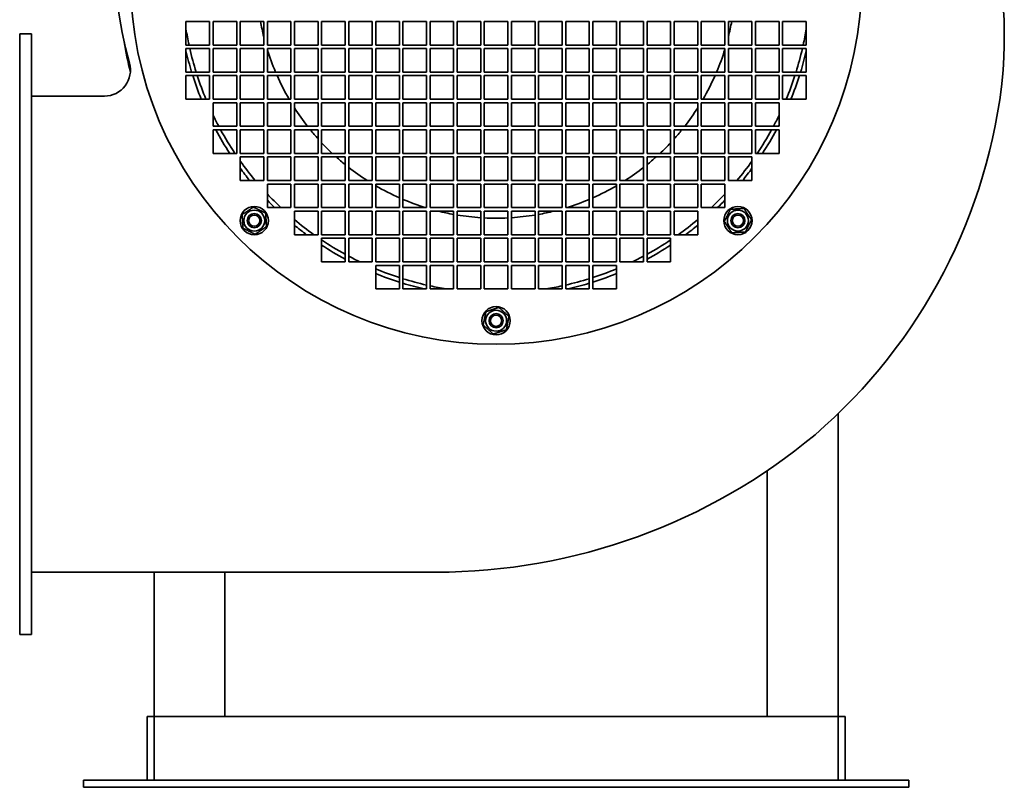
# Model space of a CAD drawing. Header units: millimetres. Extents: x 211 to 629, y 36 to 558.
# Tile 1 of 2: x 211 to 629, y 36 to 362. Entities that reach past the tile are written whole.
import ezdxf

# ---------------------------------------------------------------- set-up
doc = ezdxf.new("R2010")
doc.units = ezdxf.units.MM
doc.header["$LTSCALE"] = 2
doc.layers.add('Krawędzie widoczne(ISO)', color=7, linetype='Continuous', lineweight=35, true_color=0x262659)

msp = doc.modelspace()

# ---------------------------------------------------------------- linework, layer by layer
at = {"layer": 'Krawędzie widoczne(ISO)'}
for p, q in [((281.76, 361.11), (291.76, 361.11)), ((281.76, 351.11), (281.76, 361.11)), ((291.76, 361.11), (291.76, 351.11)), ((293.26, 361.11), (303.26, 361.11)), ((293.26, 351.11), (293.26, 361.11)), ((303.26, 361.11), (303.26, 351.11)), ((304.76, 361.11), (314.76, 361.11)), ((304.76, 351.11), (304.76, 361.11)), ((314.76, 361.11), (314.76, 351.11)), ((316.26, 361.11), (326.26, 361.11)), ((316.26, 351.11), (316.26, 361.11)), ((326.26, 361.11), (326.26, 351.11)), ((327.76, 361.11), (337.76, 361.11)), ((327.76, 351.11), (327.76, 361.11)), ((337.76, 361.11), (337.76, 351.11)), ((339.26, 361.11), (349.26, 361.11)), ((339.26, 351.11), (339.26, 361.11)), ((349.26, 361.11), (349.26, 351.11)), ((350.76, 361.11), (360.76, 361.11)), ((350.76, 351.11), (350.76, 361.11)), ((360.76, 361.11), (360.76, 351.11)), ((362.26, 361.11), (372.26, 361.11)), ((362.26, 351.11), (362.26, 361.11)), ((372.26, 361.11), (372.26, 351.11)), ((373.76, 361.11), (383.76, 361.11)), ((373.76, 351.11), (373.76, 361.11)), ((383.76, 361.11), (383.76, 351.11)), ((385.26, 361.11), (395.26, 361.11)), ((385.26, 351.11), (385.26, 361.11)), ((395.26, 361.11), (395.26, 351.11)), ((396.76, 361.11), (406.76, 361.11)), ((396.76, 351.11), (396.76, 361.11)), ((406.76, 361.11), (406.76, 351.11)), ((408.26, 361.11), (418.26, 361.11)), ((408.26, 351.11), (408.26, 361.11)), ((418.26, 361.11), (418.26, 351.11)), ((419.76, 361.11), (429.76, 361.11)), ((419.76, 351.11), (419.76, 361.11)), ((429.76, 361.11), (429.76, 351.11)), ((431.26, 361.11), (441.26, 361.11)), ((431.26, 351.11), (431.26, 361.11)), ((441.26, 361.11), (441.26, 351.11)), ((442.76, 361.11), (452.76, 361.11)), ((442.76, 351.11), (442.76, 361.11)), ((452.76, 361.11), (452.76, 351.11)), ((454.26, 361.11), (464.26, 361.11)), ((454.26, 351.11), (454.26, 361.11)), ((464.26, 361.11), (464.26, 351.11)), ((465.76, 361.11), (475.76, 361.11)), ((465.76, 351.11), (465.76, 361.11)), ((475.76, 361.11), (475.76, 351.11)), ((477.26, 361.11), (487.26, 361.11)), ((477.26, 351.11), (477.26, 361.11)), ((487.26, 361.11), (487.26, 351.11)), ((488.76, 361.11), (498.76, 361.11)), ((488.76, 351.11), (488.76, 361.11)), ((498.76, 361.11), (498.76, 351.11)), ((500.26, 361.11), (510.26, 361.11)), ((500.26, 351.11), (500.26, 361.11)), ((510.26, 361.11), (510.26, 351.11)), ((511.76, 361.11), (521.76, 361.11)), ((511.76, 351.11), (511.76, 361.11)), ((521.76, 361.11), (521.76, 351.11)), ((523.26, 361.11), (533.26, 361.11)), ((523.26, 351.11), (523.26, 361.11)), ((533.26, 361.11), (533.26, 351.11)), ((534.76, 361.11), (544.76, 361.11)), ((534.76, 351.11), (534.76, 361.11)), ((544.76, 361.11), (544.76, 351.11)), ((211.26, 349.92), (211.26, 355.92)), ((216.26, 355.92), (211.26, 355.92)), ((216.26, 355.92), (216.26, 349.92)), ((291.76, 351.11), (281.76, 351.11)), ((303.26, 351.11), (293.26, 351.11)), ((314.76, 351.11), (304.76, 351.11)), ((326.26, 351.11), (316.26, 351.11)), ((337.76, 351.11), (327.76, 351.11)), ((349.26, 351.11), (339.26, 351.11)), ((360.76, 351.11), (350.76, 351.11)), ((372.26, 351.11), (362.26, 351.11)), ((383.76, 351.11), (373.76, 351.11)), ((395.26, 351.11), (385.26, 351.11)), ((406.76, 351.11), (396.76, 351.11)), ((418.26, 351.11), (408.26, 351.11)), ((429.76, 351.11), (419.76, 351.11)), ((441.26, 351.11), (431.26, 351.11)), ((452.76, 351.11), (442.76, 351.11)), ((464.26, 351.11), (454.26, 351.11)), ((475.76, 351.11), (465.76, 351.11)), ((487.26, 351.11), (477.26, 351.11)), ((498.76, 351.11), (488.76, 351.11)), ((510.26, 351.11), (500.26, 351.11)), ((521.76, 351.11), (511.76, 351.11)), ((533.26, 351.11), (523.26, 351.11)), ((544.76, 351.11), (534.76, 351.11)), ((211.26, 106.92), (211.26, 349.92)), ((216.26, 106.92), (216.26, 349.92)), ((281.76, 349.61), (291.76, 349.61)), ((281.76, 339.61), (281.76, 349.61)), ((291.76, 349.61), (291.76, 339.61)), ((293.26, 349.61), (303.26, 349.61)), ((293.26, 339.61), (293.26, 349.61)), ((303.26, 349.61), (303.26, 339.61)), ((304.76, 349.61), (314.76, 349.61)), ((304.76, 339.61), (304.76, 349.61)), ((314.76, 349.61), (314.76, 339.61)), ((316.26, 349.61), (326.26, 349.61)), ((316.26, 339.61), (316.26, 349.61)), ((326.26, 349.61), (326.26, 339.61)), ((327.76, 349.61), (337.76, 349.61)), ((327.76, 339.61), (327.76, 349.61)), ((337.76, 349.61), (337.76, 339.61)), ((339.26, 349.61), (349.26, 349.61)), ((339.26, 339.61), (339.26, 349.61)), ((349.26, 349.61), (349.26, 339.61)), ((350.76, 349.61), (360.76, 349.61)), ((350.76, 339.61), (350.76, 349.61)), ((360.76, 349.61), (360.76, 339.61)), ((362.26, 349.61), (372.26, 349.61)), ((362.26, 339.61), (362.26, 349.61)), ((372.26, 349.61), (372.26, 339.61)), ((373.76, 349.61), (383.76, 349.61)), ((373.76, 339.61), (373.76, 349.61)), ((383.76, 349.61), (383.76, 339.61)), ((385.26, 349.61), (395.26, 349.61)), ((385.26, 339.61), (385.26, 349.61)), ((395.26, 349.61), (395.26, 339.61)), ((396.76, 349.61), (406.76, 349.61)), ((396.76, 339.61), (396.76, 349.61)), ((406.76, 349.61), (406.76, 339.61)), ((408.26, 349.61), (418.26, 349.61)), ((408.26, 339.61), (408.26, 349.61)), ((418.26, 349.61), (418.26, 339.61)), ((419.76, 349.61), (429.76, 349.61)), ((419.76, 339.61), (419.76, 349.61)), ((429.76, 349.61), (429.76, 339.61)), ((431.26, 349.61), (441.26, 349.61)), ((431.26, 339.61), (431.26, 349.61)), ((441.26, 349.61), (441.26, 339.61)), ((442.76, 349.61), (452.76, 349.61)), ((442.76, 339.61), (442.76, 349.61)), ((452.76, 349.61), (452.76, 339.61)), ((454.26, 349.61), (464.26, 349.61)), ((454.26, 339.61), (454.26, 349.61)), ((464.26, 349.61), (464.26, 339.61)), ((465.76, 349.61), (475.76, 349.61)), ((465.76, 339.61), (465.76, 349.61)), ((475.76, 349.61), (475.76, 339.61)), ((477.26, 349.61), (487.26, 349.61)), ((477.26, 339.61), (477.26, 349.61)), ((487.26, 349.61), (487.26, 339.61)), ((488.76, 349.61), (498.76, 349.61)), ((488.76, 339.61), (488.76, 349.61)), ((498.76, 349.61), (498.76, 339.61)), ((500.26, 349.61), (510.26, 349.61)), ((500.26, 339.61), (500.26, 349.61)), ((510.26, 349.61), (510.26, 339.61)), ((511.76, 349.61), (521.76, 349.61)), ((511.76, 339.61), (511.76, 349.61)), ((521.76, 349.61), (521.76, 339.61)), ((523.26, 349.61), (533.26, 349.61)), ((523.26, 339.61), (523.26, 349.61)), ((533.26, 349.61), (533.26, 339.61)), ((534.76, 349.61), (544.76, 349.61)), ((534.76, 339.61), (534.76, 349.61)), ((544.76, 349.61), (544.76, 339.61)), ((291.76, 339.61), (281.76, 339.61)), ((303.26, 339.61), (293.26, 339.61)), ((314.76, 339.61), (304.76, 339.61)), ((326.26, 339.61), (316.26, 339.61)), ((337.76, 339.61), (327.76, 339.61)), ((349.26, 339.61), (339.26, 339.61)), ((360.76, 339.61), (350.76, 339.61)), ((372.26, 339.61), (362.26, 339.61)), ((383.76, 339.61), (373.76, 339.61)), ((395.26, 339.61), (385.26, 339.61)), ((406.76, 339.61), (396.76, 339.61)), ((418.26, 339.61), (408.26, 339.61)), ((429.76, 339.61), (419.76, 339.61)), ((441.26, 339.61), (431.26, 339.61)), ((452.76, 339.61), (442.76, 339.61)), ((464.26, 339.61), (454.26, 339.61)), ((475.76, 339.61), (465.76, 339.61)), ((487.26, 339.61), (477.26, 339.61)), ((498.76, 339.61), (488.76, 339.61)), ((510.26, 339.61), (500.26, 339.61)), ((521.76, 339.61), (511.76, 339.61)), ((533.26, 339.61), (523.26, 339.61)), ((544.76, 339.61), (534.76, 339.61)), ((281.76, 338.11), (291.76, 338.11)), ((281.76, 328.11), (281.76, 338.11)), ((291.76, 338.11), (291.76, 328.11)), ((293.26, 338.11), (303.26, 338.11)), ((293.26, 328.11), (293.26, 338.11)), ((303.26, 338.11), (303.26, 328.11)), ((304.76, 338.11), (314.76, 338.11)), ((304.76, 328.11), (304.76, 338.11)), ((314.76, 338.11), (314.76, 328.11)), ((316.26, 338.11), (326.26, 338.11)), ((316.26, 328.11), (316.26, 338.11)), ((326.26, 338.11), (326.26, 328.11)), ((327.76, 338.11), (337.76, 338.11)), ((327.76, 328.11), (327.76, 338.11)), ((337.76, 338.11), (337.76, 328.11)), ((339.26, 338.11), (349.26, 338.11)), ((339.26, 328.11), (339.26, 338.11)), ((349.26, 338.11), (349.26, 328.11)), ((350.76, 338.11), (360.76, 338.11)), ((350.76, 328.11), (350.76, 338.11)), ((360.76, 338.11), (360.76, 328.11)), ((362.26, 338.11), (372.26, 338.11)), ((362.26, 328.11), (362.26, 338.11)), ((372.26, 338.11), (372.26, 328.11)), ((373.76, 338.11), (383.76, 338.11)), ((373.76, 328.11), (373.76, 338.11)), ((383.76, 338.11), (383.76, 328.11)), ((385.26, 338.11), (395.26, 338.11)), ((385.26, 328.11), (385.26, 338.11)), ((395.26, 338.11), (395.26, 328.11)), ((396.76, 338.11), (406.76, 338.11)), ((396.76, 328.11), (396.76, 338.11)), ((406.76, 338.11), (406.76, 328.11)), ((408.26, 338.11), (418.26, 338.11)), ((408.26, 328.11), (408.26, 338.11)), ((418.26, 338.11), (418.26, 328.11)), ((419.76, 338.11), (429.76, 338.11)), ((419.76, 328.11), (419.76, 338.11)), ((429.76, 338.11), (429.76, 328.11)), ((431.26, 338.11), (441.26, 338.11)), ((431.26, 328.11), (431.26, 338.11)), ((441.26, 338.11), (441.26, 328.11)), ((442.76, 338.11), (452.76, 338.11)), ((442.76, 328.11), (442.76, 338.11)), ((452.76, 338.11), (452.76, 328.11)), ((454.26, 338.11), (464.26, 338.11)), ((454.26, 328.11), (454.26, 338.11)), ((464.26, 338.11), (464.26, 328.11)), ((465.76, 338.11), (475.76, 338.11)), ((465.76, 328.11), (465.76, 338.11)), ((475.76, 338.11), (475.76, 328.11)), ((477.26, 338.11), (487.26, 338.11)), ((477.26, 328.11), (477.26, 338.11)), ((487.26, 338.11), (487.26, 328.11)), ((488.76, 338.11), (498.76, 338.11)), ((488.76, 328.11), (488.76, 338.11)), ((498.76, 338.11), (498.76, 328.11)), ((500.26, 338.11), (510.26, 338.11)), ((500.26, 328.11), (500.26, 338.11)), ((510.26, 338.11), (510.26, 328.11)), ((511.76, 338.11), (521.76, 338.11)), ((511.76, 328.11), (511.76, 338.11)), ((521.76, 338.11), (521.76, 328.11)), ((523.26, 338.11), (533.26, 338.11)), ((523.26, 328.11), (523.26, 338.11)), ((533.26, 338.11), (533.26, 328.11)), ((534.76, 338.11), (544.76, 338.11)), ((534.76, 328.11), (534.76, 338.11)), ((544.76, 338.11), (544.76, 328.11)), ((216.26, 329.42), (247.2, 329.42)), ((291.76, 328.11), (281.76, 328.11)), ((303.26, 328.11), (293.26, 328.11)), ((293.26, 326.61), (303.26, 326.61)), ((293.26, 316.61), (293.26, 326.61)), ((303.26, 326.61), (303.26, 316.61)), ((314.76, 328.11), (304.76, 328.11)), ((304.76, 326.61), (314.76, 326.61)), ((304.76, 316.61), (304.76, 326.61)), ((314.76, 326.61), (314.76, 316.61)), ((326.26, 328.11), (316.26, 328.11)), ((316.26, 326.61), (326.26, 326.61)), ((316.26, 316.61), (316.26, 326.61)), ((326.26, 326.61), (326.26, 316.61)), ((337.76, 328.11), (327.76, 328.11)), ((327.76, 326.61), (337.76, 326.61)), ((327.76, 316.61), (327.76, 326.61)), ((337.76, 326.61), (337.76, 316.61)), ((349.26, 328.11), (339.26, 328.11)), ((339.26, 326.61), (349.26, 326.61)), ((339.26, 316.61), (339.26, 326.61)), ((349.26, 326.61), (349.26, 316.61)), ((360.76, 328.11), (350.76, 328.11)), ((350.76, 326.61), (360.76, 326.61)), ((350.76, 316.61), (350.76, 326.61)), ((360.76, 326.61), (360.76, 316.61)), ((372.26, 328.11), (362.26, 328.11)), ((362.26, 326.61), (372.26, 326.61)), ((362.26, 316.61), (362.26, 326.61)), ((372.26, 326.61), (372.26, 316.61)), ((383.76, 328.11), (373.76, 328.11)), ((373.76, 326.61), (383.76, 326.61)), ((373.76, 316.61), (373.76, 326.61)), ((383.76, 326.61), (383.76, 316.61)), ((395.26, 328.11), (385.26, 328.11)), ((385.26, 326.61), (395.26, 326.61)), ((385.26, 316.61), (385.26, 326.61)), ((395.26, 326.61), (395.26, 316.61)), ((406.76, 328.11), (396.76, 328.11)), ((396.76, 326.61), (406.76, 326.61)), ((396.76, 316.61), (396.76, 326.61)), ((406.76, 326.61), (406.76, 316.61)), ((418.26, 328.11), (408.26, 328.11)), ((408.26, 326.61), (418.26, 326.61)), ((408.26, 316.61), (408.26, 326.61)), ((418.26, 326.61), (418.26, 316.61)), ((429.76, 328.11), (419.76, 328.11)), ((419.76, 326.61), (429.76, 326.61)), ((419.76, 316.61), (419.76, 326.61)), ((429.76, 326.61), (429.76, 316.61)), ((441.26, 328.11), (431.26, 328.11)), ((431.26, 326.61), (441.26, 326.61)), ((431.26, 316.61), (431.26, 326.61)), ((441.26, 326.61), (441.26, 316.61)), ((452.76, 328.11), (442.76, 328.11)), ((442.76, 326.61), (452.76, 326.61)), ((442.76, 316.61), (442.76, 326.61)), ((452.76, 326.61), (452.76, 316.61)), ((464.26, 328.11), (454.26, 328.11)), ((454.26, 326.61), (464.26, 326.61)), ((454.26, 316.61), (454.26, 326.61)), ((464.26, 326.61), (464.26, 316.61)), ((475.76, 328.11), (465.76, 328.11)), ((465.76, 326.61), (475.76, 326.61)), ((465.76, 316.61), (465.76, 326.61)), ((475.76, 326.61), (475.76, 316.61)), ((487.26, 328.11), (477.26, 328.11)), ((477.26, 326.61), (487.26, 326.61)), ((477.26, 316.61), (477.26, 326.61)), ((487.26, 326.61), (487.26, 316.61)), ((498.76, 328.11), (488.76, 328.11)), ((488.76, 326.61), (498.76, 326.61)), ((488.76, 316.61), (488.76, 326.61)), ((498.76, 326.61), (498.76, 316.61)), ((510.26, 328.11), (500.26, 328.11)), ((500.26, 326.61), (510.26, 326.61)), ((500.26, 316.61), (500.26, 326.61)), ((510.26, 326.61), (510.26, 316.61)), ((521.76, 328.11), (511.76, 328.11)), ((511.76, 326.61), (521.76, 326.61)), ((511.76, 316.61), (511.76, 326.61)), ((521.76, 326.61), (521.76, 316.61)), ((533.26, 328.11), (523.26, 328.11)), ((523.26, 326.61), (533.26, 326.61)), ((523.26, 316.61), (523.26, 326.61)), ((533.26, 326.61), (533.26, 316.61)), ((544.76, 328.11), (534.76, 328.11)), ((303.26, 316.61), (293.26, 316.61)), ((293.26, 315.11), (303.26, 315.11)), ((293.26, 305.11), (293.26, 315.11)), ((303.26, 315.11), (303.26, 305.11)), ((314.76, 316.61), (304.76, 316.61)), ((304.76, 315.11), (314.76, 315.11)), ((304.76, 305.11), (304.76, 315.11)), ((314.76, 315.11), (314.76, 305.11)), ((326.26, 316.61), (316.26, 316.61)), ((316.26, 315.11), (326.26, 315.11)), ((316.26, 305.11), (316.26, 315.11)), ((326.26, 315.11), (326.26, 305.11)), ((337.76, 316.61), (327.76, 316.61)), ((327.76, 315.11), (337.76, 315.11)), ((327.76, 305.11), (327.76, 315.11)), ((337.76, 315.11), (337.76, 305.11)), ((349.26, 316.61), (339.26, 316.61)), ((339.26, 315.11), (349.26, 315.11)), ((339.26, 305.11), (339.26, 315.11)), ((349.26, 315.11), (349.26, 305.11)), ((360.76, 316.61), (350.76, 316.61)), ((350.76, 315.11), (360.76, 315.11)), ((350.76, 305.11), (350.76, 315.11)), ((360.76, 315.11), (360.76, 305.11)), ((372.26, 316.61), (362.26, 316.61)), ((362.26, 315.11), (372.26, 315.11)), ((362.26, 305.11), (362.26, 315.11)), ((372.26, 315.11), (372.26, 305.11)), ((383.76, 316.61), (373.76, 316.61)), ((373.76, 315.11), (383.76, 315.11)), ((373.76, 305.11), (373.76, 315.11)), ((383.76, 315.11), (383.76, 305.11)), ((395.26, 316.61), (385.26, 316.61)), ((385.26, 315.11), (395.26, 315.11)), ((385.26, 305.11), (385.26, 315.11)), ((395.26, 315.11), (395.26, 305.11)), ((406.76, 316.61), (396.76, 316.61)), ((396.76, 315.11), (406.76, 315.11)), ((396.76, 305.11), (396.76, 315.11)), ((406.76, 315.11), (406.76, 305.11)), ((418.26, 316.61), (408.26, 316.61)), ((408.26, 315.11), (418.26, 315.11)), ((408.26, 305.11), (408.26, 315.11)), ((418.26, 315.11), (418.26, 305.11)), ((429.76, 316.61), (419.76, 316.61)), ((419.76, 315.11), (429.76, 315.11)), ((419.76, 305.11), (419.76, 315.11)), ((429.76, 315.11), (429.76, 305.11)), ((441.26, 316.61), (431.26, 316.61)), ((431.26, 315.11), (441.26, 315.11)), ((431.26, 305.11), (431.26, 315.11)), ((441.26, 315.11), (441.26, 305.11)), ((452.76, 316.61), (442.76, 316.61)), ((442.76, 315.11), (452.76, 315.11)), ((442.76, 305.11), (442.76, 315.11)), ((452.76, 315.11), (452.76, 305.11)), ((464.26, 316.61), (454.26, 316.61)), ((454.26, 315.11), (464.26, 315.11)), ((454.26, 305.11), (454.26, 315.11)), ((464.26, 315.11), (464.26, 305.11)), ((475.76, 316.61), (465.76, 316.61)), ((465.76, 315.11), (475.76, 315.11)), ((465.76, 305.11), (465.76, 315.11)), ((475.76, 315.11), (475.76, 305.11)), ((487.26, 316.61), (477.26, 316.61)), ((477.26, 315.11), (487.26, 315.11)), ((477.26, 305.11), (477.26, 315.11)), ((487.26, 315.11), (487.26, 305.11)), ((498.76, 316.61), (488.76, 316.61)), ((488.76, 315.11), (498.76, 315.11)), ((488.76, 305.11), (488.76, 315.11)), ((498.76, 315.11), (498.76, 305.11)), ((510.26, 316.61), (500.26, 316.61)), ((500.26, 315.11), (510.26, 315.11)), ((500.26, 305.11), (500.26, 315.11)), ((510.26, 315.11), (510.26, 305.11)), ((521.76, 316.61), (511.76, 316.61)), ((511.76, 315.11), (521.76, 315.11)), ((511.76, 305.11), (511.76, 315.11)), ((521.76, 315.11), (521.76, 305.11)), ((533.26, 316.61), (523.26, 316.61)), ((523.26, 315.11), (533.26, 315.11)), ((523.26, 305.11), (523.26, 315.11)), ((533.26, 315.11), (533.26, 305.11)), ((303.26, 305.11), (293.26, 305.11)), ((314.76, 305.11), (304.76, 305.11)), ((326.26, 305.11), (316.26, 305.11)), ((337.76, 305.11), (327.76, 305.11)), ((349.26, 305.11), (339.26, 305.11)), ((360.76, 305.11), (350.76, 305.11)), ((372.26, 305.11), (362.26, 305.11)), ((383.76, 305.11), (373.76, 305.11)), ((395.26, 305.11), (385.26, 305.11)), ((406.76, 305.11), (396.76, 305.11)), ((418.26, 305.11), (408.26, 305.11)), ((429.76, 305.11), (419.76, 305.11)), ((441.26, 305.11), (431.26, 305.11)), ((452.76, 305.11), (442.76, 305.11)), ((464.26, 305.11), (454.26, 305.11)), ((475.76, 305.11), (465.76, 305.11)), ((487.26, 305.11), (477.26, 305.11)), ((498.76, 305.11), (488.76, 305.11)), ((510.26, 305.11), (500.26, 305.11)), ((521.76, 305.11), (511.76, 305.11)), ((533.26, 305.11), (523.26, 305.11)), ((304.76, 303.61), (314.76, 303.61)), ((304.76, 293.61), (304.76, 303.61)), ((314.76, 303.61), (314.76, 293.61)), ((316.26, 303.61), (326.26, 303.61)), ((316.26, 293.61), (316.26, 303.61)), ((326.26, 303.61), (326.26, 293.61)), ((327.76, 303.61), (337.76, 303.61)), ((327.76, 293.61), (327.76, 303.61)), ((337.76, 303.61), (337.76, 293.61)), ((339.26, 303.61), (349.26, 303.61)), ((339.26, 293.61), (339.26, 303.61)), ((349.26, 303.61), (349.26, 293.61)), ((350.76, 303.61), (360.76, 303.61)), ((350.76, 293.61), (350.76, 303.61)), ((360.76, 303.61), (360.76, 293.61)), ((362.26, 303.61), (372.26, 303.61)), ((362.26, 293.61), (362.26, 303.61)), ((372.26, 303.61), (372.26, 293.61)), ((373.76, 303.61), (383.76, 303.61)), ((373.76, 293.61), (373.76, 303.61)), ((383.76, 303.61), (383.76, 293.61)), ((385.26, 303.61), (395.26, 303.61)), ((385.26, 293.61), (385.26, 303.61)), ((395.26, 303.61), (395.26, 293.61)), ((396.76, 303.61), (406.76, 303.61)), ((396.76, 293.61), (396.76, 303.61)), ((406.76, 303.61), (406.76, 293.61)), ((408.26, 303.61), (418.26, 303.61)), ((408.26, 293.61), (408.26, 303.61)), ((418.26, 303.61), (418.26, 293.61)), ((419.76, 303.61), (429.76, 303.61)), ((419.76, 293.61), (419.76, 303.61)), ((429.76, 303.61), (429.76, 293.61)), ((431.26, 303.61), (441.26, 303.61)), ((431.26, 293.61), (431.26, 303.61)), ((441.26, 303.61), (441.26, 293.61)), ((442.76, 303.61), (452.76, 303.61)), ((442.76, 293.61), (442.76, 303.61)), ((452.76, 303.61), (452.76, 293.61)), ((454.26, 303.61), (464.26, 303.61)), ((454.26, 293.61), (454.26, 303.61)), ((464.26, 303.61), (464.26, 293.61)), ((465.76, 303.61), (475.76, 303.61)), ((465.76, 293.61), (465.76, 303.61)), ((475.76, 303.61), (475.76, 293.61)), ((477.26, 303.61), (487.26, 303.61)), ((477.26, 293.61), (477.26, 303.61)), ((487.26, 303.61), (487.26, 293.61)), ((488.76, 303.61), (498.76, 303.61)), ((488.76, 293.61), (488.76, 303.61)), ((498.76, 303.61), (498.76, 293.61)), ((500.26, 303.61), (510.26, 303.61)), ((500.26, 293.61), (500.26, 303.61)), ((510.26, 303.61), (510.26, 293.61)), ((511.76, 303.61), (521.76, 303.61)), ((511.76, 293.61), (511.76, 303.61)), ((521.76, 303.61), (521.76, 293.61)), ((314.76, 293.61), (304.76, 293.61)), ((326.26, 293.61), (316.26, 293.61)), ((337.76, 293.61), (327.76, 293.61)), ((349.26, 293.61), (339.26, 293.61)), ((360.76, 293.61), (350.76, 293.61)), ((372.26, 293.61), (362.26, 293.61)), ((383.76, 293.61), (373.76, 293.61)), ((395.26, 293.61), (385.26, 293.61)), ((406.76, 293.61), (396.76, 293.61)), ((418.26, 293.61), (408.26, 293.61)), ((429.76, 293.61), (419.76, 293.61)), ((441.26, 293.61), (431.26, 293.61)), ((452.76, 293.61), (442.76, 293.61)), ((464.26, 293.61), (454.26, 293.61)), ((475.76, 293.61), (465.76, 293.61)), ((487.26, 293.61), (477.26, 293.61)), ((498.76, 293.61), (488.76, 293.61)), ((510.26, 293.61), (500.26, 293.61)), ((521.76, 293.61), (511.76, 293.61)), ((316.26, 292.11), (326.26, 292.11)), ((316.26, 282.11), (316.26, 292.11)), ((326.26, 292.11), (326.26, 282.11)), ((327.76, 292.11), (337.76, 292.11)), ((327.76, 282.11), (327.76, 292.11)), ((337.76, 292.11), (337.76, 282.11)), ((339.26, 292.11), (349.26, 292.11)), ((339.26, 282.11), (339.26, 292.11)), ((349.26, 292.11), (349.26, 282.11)), ((350.76, 292.11), (360.76, 292.11)), ((350.76, 282.11), (350.76, 292.11)), ((360.76, 292.11), (360.76, 282.11)), ((362.26, 292.11), (372.26, 292.11)), ((362.26, 282.11), (362.26, 292.11)), ((372.26, 292.11), (372.26, 282.11)), ((373.76, 292.11), (383.76, 292.11)), ((373.76, 282.11), (373.76, 292.11)), ((383.76, 292.11), (383.76, 282.11)), ((385.26, 292.11), (395.26, 292.11)), ((385.26, 282.11), (385.26, 292.11)), ((395.26, 292.11), (395.26, 282.11)), ((396.76, 292.11), (406.76, 292.11)), ((396.76, 282.11), (396.76, 292.11)), ((406.76, 292.11), (406.76, 282.11)), ((408.26, 292.11), (418.26, 292.11)), ((408.26, 282.11), (408.26, 292.11)), ((418.26, 292.11), (418.26, 282.11)), ((419.76, 292.11), (429.76, 292.11)), ((419.76, 282.11), (419.76, 292.11)), ((429.76, 292.11), (429.76, 282.11)), ((431.26, 292.11), (441.26, 292.11)), ((431.26, 282.11), (431.26, 292.11)), ((441.26, 292.11), (441.26, 282.11)), ((442.76, 292.11), (452.76, 292.11)), ((442.76, 282.11), (442.76, 292.11)), ((452.76, 292.11), (452.76, 282.11)), ((454.26, 292.11), (464.26, 292.11)), ((454.26, 282.11), (454.26, 292.11)), ((464.26, 292.11), (464.26, 282.11)), ((465.76, 292.11), (475.76, 292.11)), ((465.76, 282.11), (465.76, 292.11)), ((475.76, 292.11), (475.76, 282.11)), ((477.26, 292.11), (487.26, 292.11)), ((477.26, 282.11), (477.26, 292.11)), ((487.26, 292.11), (487.26, 282.11)), ((488.76, 292.11), (498.76, 292.11)), ((488.76, 282.11), (488.76, 292.11)), ((498.76, 292.11), (498.76, 282.11)), ((500.26, 292.11), (510.26, 292.11)), ((500.26, 282.11), (500.26, 292.11)), ((510.26, 292.11), (510.26, 282.11)), ((326.26, 282.11), (316.26, 282.11)), ((337.76, 282.11), (327.76, 282.11)), ((327.76, 280.61), (337.76, 280.61)), ((327.76, 270.61), (327.76, 280.61)), ((337.76, 280.61), (337.76, 270.61)), ((349.26, 282.11), (339.26, 282.11)), ((339.26, 280.61), (349.26, 280.61)), ((339.26, 270.61), (339.26, 280.61)), ((349.26, 280.61), (349.26, 270.61)), ((360.76, 282.11), (350.76, 282.11)), ((350.76, 280.61), (360.76, 280.61)), ((350.76, 270.61), (350.76, 280.61)), ((360.76, 280.61), (360.76, 270.61)), ((372.26, 282.11), (362.26, 282.11)), ((362.26, 280.61), (372.26, 280.61)), ((362.26, 270.61), (362.26, 280.61)), ((372.26, 280.61), (372.26, 270.61)), ((383.76, 282.11), (373.76, 282.11)), ((373.76, 280.61), (383.76, 280.61)), ((373.76, 270.61), (373.76, 280.61)), ((383.76, 280.61), (383.76, 270.61)), ((395.26, 282.11), (385.26, 282.11)), ((385.26, 280.61), (395.26, 280.61)), ((385.26, 270.61), (385.26, 280.61)), ((395.26, 280.61), (395.26, 270.61)), ((406.76, 282.11), (396.76, 282.11)), ((396.76, 280.61), (406.76, 280.61)), ((396.76, 270.61), (396.76, 280.61)), ((406.76, 280.61), (406.76, 270.61)), ((418.26, 282.11), (408.26, 282.11)), ((408.26, 280.61), (418.26, 280.61)), ((408.26, 270.61), (408.26, 280.61)), ((418.26, 280.61), (418.26, 270.61)), ((429.76, 282.11), (419.76, 282.11)), ((419.76, 280.61), (429.76, 280.61)), ((419.76, 270.61), (419.76, 280.61)), ((429.76, 280.61), (429.76, 270.61)), ((441.26, 282.11), (431.26, 282.11)), ((431.26, 280.61), (441.26, 280.61)), ((431.26, 270.61), (431.26, 280.61)), ((441.26, 280.61), (441.26, 270.61)), ((452.76, 282.11), (442.76, 282.11)), ((442.76, 280.61), (452.76, 280.61)), ((442.76, 270.61), (442.76, 280.61)), ((452.76, 280.61), (452.76, 270.61)), ((464.26, 282.11), (454.26, 282.11)), ((454.26, 280.61), (464.26, 280.61)), ((454.26, 270.61), (454.26, 280.61)), ((464.26, 280.61), (464.26, 270.61)), ((475.76, 282.11), (465.76, 282.11)), ((465.76, 280.61), (475.76, 280.61)), ((465.76, 270.61), (465.76, 280.61)), ((475.76, 280.61), (475.76, 270.61)), ((487.26, 282.11), (477.26, 282.11)), ((477.26, 280.61), (487.26, 280.61)), ((477.26, 270.61), (477.26, 280.61)), ((487.26, 280.61), (487.26, 270.61)), ((498.76, 282.11), (488.76, 282.11)), ((488.76, 280.61), (498.76, 280.61)), ((488.76, 270.61), (488.76, 280.61)), ((498.76, 280.61), (498.76, 270.61)), ((510.26, 282.11), (500.26, 282.11)), ((337.76, 270.61), (327.76, 270.61)), ((349.26, 270.61), (339.26, 270.61)), ((339.26, 269.11), (349.26, 269.11)), ((339.26, 259.11), (339.26, 269.11)), ((349.26, 269.11), (349.26, 259.11)), ((360.76, 270.61), (350.76, 270.61)), ((350.76, 269.11), (360.76, 269.11)), ((350.76, 259.11), (350.76, 269.11)), ((360.76, 269.11), (360.76, 259.11)), ((372.26, 270.61), (362.26, 270.61)), ((362.26, 269.11), (372.26, 269.11)), ((362.26, 259.11), (362.26, 269.11)), ((372.26, 269.11), (372.26, 259.11)), ((383.76, 270.61), (373.76, 270.61)), ((373.76, 269.11), (383.76, 269.11)), ((373.76, 259.11), (373.76, 269.11)), ((383.76, 269.11), (383.76, 259.11)), ((395.26, 270.61), (385.26, 270.61)), ((385.26, 269.11), (395.26, 269.11)), ((385.26, 259.11), (385.26, 269.11)), ((395.26, 269.11), (395.26, 259.11)), ((406.76, 270.61), (396.76, 270.61)), ((396.76, 269.11), (406.76, 269.11)), ((396.76, 259.11), (396.76, 269.11)), ((406.76, 269.11), (406.76, 259.11)), ((418.26, 270.61), (408.26, 270.61)), ((408.26, 269.11), (418.26, 269.11)), ((408.26, 259.11), (408.26, 269.11)), ((418.26, 269.11), (418.26, 259.11)), ((429.76, 270.61), (419.76, 270.61)), ((419.76, 269.11), (429.76, 269.11)), ((419.76, 259.11), (419.76, 269.11)), ((429.76, 269.11), (429.76, 259.11)), ((441.26, 270.61), (431.26, 270.61)), ((431.26, 269.11), (441.26, 269.11)), ((431.26, 259.11), (431.26, 269.11)), ((441.26, 269.11), (441.26, 259.11)), ((452.76, 270.61), (442.76, 270.61)), ((442.76, 269.11), (452.76, 269.11)), ((442.76, 259.11), (442.76, 269.11)), ((452.76, 269.11), (452.76, 259.11)), ((464.26, 270.61), (454.26, 270.61)), ((454.26, 269.11), (464.26, 269.11)), ((454.26, 259.11), (454.26, 269.11)), ((464.26, 269.11), (464.26, 259.11)), ((475.76, 270.61), (465.76, 270.61)), ((465.76, 269.11), (475.76, 269.11)), ((465.76, 259.11), (465.76, 269.11)), ((475.76, 269.11), (475.76, 259.11)), ((487.26, 270.61), (477.26, 270.61)), ((477.26, 269.11), (487.26, 269.11)), ((477.26, 259.11), (477.26, 269.11)), ((487.26, 269.11), (487.26, 259.11)), ((498.76, 270.61), (488.76, 270.61)), ((349.26, 259.11), (339.26, 259.11)), ((360.76, 259.11), (350.76, 259.11)), ((372.26, 259.11), (362.26, 259.11)), ((383.76, 259.11), (373.76, 259.11)), ((395.26, 259.11), (385.26, 259.11)), ((406.76, 259.11), (396.76, 259.11)), ((418.26, 259.11), (408.26, 259.11)), ((429.76, 259.11), (419.76, 259.11)), ((441.26, 259.11), (431.26, 259.11)), ((452.76, 259.11), (442.76, 259.11)), ((464.26, 259.11), (454.26, 259.11)), ((475.76, 259.11), (465.76, 259.11)), ((487.26, 259.11), (477.26, 259.11)), ((362.26, 257.61), (372.26, 257.61)), ((362.26, 247.61), (362.26, 257.61)), ((372.26, 257.61), (372.26, 247.61)), ((373.76, 257.61), (383.76, 257.61)), ((373.76, 247.61), (373.76, 257.61)), ((383.76, 257.61), (383.76, 247.61)), ((385.26, 257.61), (395.26, 257.61)), ((385.26, 247.61), (385.26, 257.61)), ((395.26, 257.61), (395.26, 247.61)), ((396.76, 257.61), (406.76, 257.61)), ((396.76, 247.61), (396.76, 257.61)), ((406.76, 257.61), (406.76, 247.61)), ((408.26, 257.61), (418.26, 257.61)), ((408.26, 247.61), (408.26, 257.61)), ((418.26, 257.61), (418.26, 247.61)), ((419.76, 257.61), (429.76, 257.61)), ((419.76, 247.61), (419.76, 257.61)), ((429.76, 257.61), (429.76, 247.61)), ((431.26, 257.61), (441.26, 257.61)), ((431.26, 247.61), (431.26, 257.61)), ((441.26, 257.61), (441.26, 247.61)), ((442.76, 257.61), (452.76, 257.61)), ((442.76, 247.61), (442.76, 257.61)), ((452.76, 257.61), (452.76, 247.61)), ((454.26, 257.61), (464.26, 257.61)), ((454.26, 247.61), (454.26, 257.61)), ((464.26, 257.61), (464.26, 247.61)), ((372.26, 247.61), (362.26, 247.61)), ((383.76, 247.61), (373.76, 247.61)), ((395.26, 247.61), (385.26, 247.61)), ((406.76, 247.61), (396.76, 247.61)), ((418.26, 247.61), (408.26, 247.61)), ((429.76, 247.61), (419.76, 247.61)), ((441.26, 247.61), (431.26, 247.61)), ((452.76, 247.61), (442.76, 247.61)), ((464.26, 247.61), (454.26, 247.61)), ((558.26, 66.11), (558.26, 194.66)), ((528.26, 66.11), (528.26, 170.5)), ((387.81, 127.42), (216.26, 127.42)), ((268.26, 66.11), (268.26, 127.42)), ((298.26, 66.11), (298.26, 127.42)), ((211.26, 100.92), (211.26, 106.92)), ((216.26, 106.92), (216.26, 100.92)), ((211.26, 100.92), (216.26, 100.92)), ((265.26, 66.11), (268.26, 66.11)), ((265.26, 66.11), (265.26, 39.11)), ((268.26, 66.11), (558.26, 66.11)), ((268.26, 39.11), (268.26, 66.11)), ((558.26, 66.11), (558.26, 39.11)), ((558.26, 66.11), (561.26, 66.11)), ((561.26, 39.11), (561.26, 66.11)), ((265.26, 39.11), (238.26, 39.11)), ((238.26, 36.11), (238.26, 39.11)), ((265.26, 39.11), (268.26, 39.11)), ((558.26, 39.11), (268.26, 39.11)), ((561.26, 39.11), (558.26, 39.11)), ((588.26, 39.11), (561.26, 39.11)), ((588.26, 36.11), (588.26, 39.11)), ((238.26, 36.11), (588.26, 36.11))]:
    msp.add_line(p, q, dxfattribs=at)
for centre, radius in [((413.26, 379.11), 155), ((310.73, 276.58), 6), ((310.73, 276.58), 4.45), ((515.79, 276.58), 6), ((515.79, 276.58), 4.45), ((310.73, 276.58), 3), ((310.73, 276.58), 2.39), ((515.79, 276.58), 3), ((515.79, 276.58), 2.39), ((413.26, 234.11), 6), ((413.26, 234.11), 4.45), ((413.26, 234.11), 3), ((413.26, 234.11), 2.39)]:
    msp.add_circle(centre, radius, dxfattribs=at)
for centre, radius, start, end in [((413.59, 387.73), 161.99, 122.4807, 195.8749), ((413.26, 354.56), 215.49, 355.825, 28.2021), ((413.26, 379.11), 101.5, 190.2149, 193.965), ((413.26, 379.11), 101.5, 346.035, 349.7851), ((413.26, 379.11), 133.18, 189.1169, 192.1363), ((413.26, 379.11), 133.18, 347.8637, 350.8831), ((413.26, 379.11), 160, 189.5804, 194.2507), ((413.26, 379.11), 135, 193.0752, 197.0132), ((413.26, 379.11), 133.18, 192.7972, 197.2526), ((413.26, 379.11), 101.5, 197.1249, 202.9024), ((413.26, 379.11), 101.5, 337.0976, 342.8751), ((413.26, 379.11), 133.18, 342.7474, 347.2028), ((413.26, 379.11), 135, 342.9868, 346.9248), ((247.2, 340.42), 11, 270, 15.8749), ((396.36, 362.21), 232.99, 310.7621, 354.2511), ((413.26, 379.11), 135, 197.6802, 202.1961), ((413.26, 379.11), 133.18, 197.9296, 202.5155), ((413.26, 379.11), 101.5, 203.8248, 210.1631), ((413.26, 379.11), 101.5, 329.8369, 336.1752), ((413.26, 379.11), 133.18, 337.4845, 342.0704), ((413.26, 379.11), 135, 337.8039, 342.3198), ((413.26, 379.11), 101.5, 212.6093, 218.0074), ((413.26, 379.11), 101.5, 321.9926, 327.3907), ((413.26, 379.11), 133.18, 205.7076, 207.9876), ((413.26, 379.11), 133.18, 332.0124, 334.2924), ((413.26, 379.11), 135, 207.266, 207.5785), ((413.26, 379.11), 135, 208.2991, 213.2401), ((413.26, 379.11), 133.18, 208.7209, 213.754), ((413.26, 379.11), 101.5, 219.0901, 221.9402), ((413.26, 379.11), 101.5, 318.0598, 320.9099), ((413.26, 379.11), 133.18, 326.246, 331.2791), ((413.26, 379.11), 135, 326.7599, 331.7009), ((413.26, 379.11), 135, 332.4215, 332.734), ((413.26, 379.11), 101.5, 223.192, 226.808), ((413.26, 379.11), 101.5, 313.192, 316.808), ((413.26, 379.11), 133.18, 215.4451, 219.9393), ((413.26, 379.11), 101.5, 228.0598, 230.9099), ((413.26, 379.11), 101.5, 309.0901, 311.9402), ((413.26, 379.11), 133.18, 320.0607, 324.5549), ((413.26, 379.11), 135, 216.5148, 219.2965), ((413.26, 379.11), 101.5, 231.9926, 237.3907), ((413.26, 379.11), 101.5, 302.6093, 308.0074), ((413.26, 379.11), 135, 320.7035, 323.4852), ((413.26, 379.11), 101.5, 239.8369, 246.1752), ((413.26, 379.11), 101.5, 293.8248, 300.1631), ((413.26, 379.11), 133.18, 223.2539, 226.7461), ((413.26, 379.11), 135, 224.0677, 225.9323), ((413.26, 379.11), 101.5, 247.0976, 252.8751), ((413.26, 379.11), 101.5, 287.1249, 292.9024), ((413.26, 379.11), 133.18, 313.2539, 316.7461), ((413.26, 379.11), 135, 314.0677, 315.9323), ((413.26, 379.11), 101.5, 256.035, 259.7851), ((413.26, 379.11), 101.5, 280.2149, 283.965), ((413.26, 379.11), 133.18, 230.0607, 234.5549), ((413.26, 379.11), 101.5, 260.6444, 266.3283), ((413.26, 379.11), 101.5, 267.1764, 272.8236), ((413.26, 379.11), 101.5, 273.6717, 279.3556), ((413.26, 379.11), 133.18, 305.4451, 309.9393), ((413.26, 379.11), 135, 230.7035, 233.4852), ((413.26, 379.11), 135, 306.5148, 309.2965), ((413.26, 379.11), 133.18, 236.246, 241.2791), ((413.26, 379.11), 133.18, 298.7209, 303.754), ((413.26, 379.11), 135, 236.7599, 241.7009), ((413.26, 379.11), 135, 298.2991, 303.2401), ((413.26, 379.11), 133.18, 242.0124, 244.2924), ((413.26, 379.11), 135, 242.4215, 242.734), ((413.26, 379.11), 133.18, 295.7076, 297.9876), ((413.26, 379.11), 135, 297.266, 297.5785), ((413.26, 379.11), 133.18, 247.4845, 252.0704), ((413.26, 379.11), 133.18, 287.9296, 292.5155), ((413.26, 379.11), 135, 247.8039, 252.3198), ((413.26, 379.11), 133.18, 252.7474, 257.2028), ((413.26, 379.11), 133.18, 282.7972, 287.2526), ((413.26, 379.11), 135, 287.6802, 292.1961), ((413.26, 379.11), 135, 252.9868, 256.9248), ((413.26, 379.11), 133.18, 257.8637, 260.8831), ((413.26, 379.11), 133.18, 279.1169, 282.1363), ((413.26, 379.11), 135, 283.0752, 287.0132), ((387.81, 377.9), 250.49, 270, 309.8995)]:
    msp.add_arc(centre, radius, start, end, dxfattribs=at)
for points in [[(305.56, 279.15), (307.97, 280.75), (310.38, 282.34)], [(310.38, 282.34), (312.96, 281.05), (315.54, 279.76)], [(315.54, 279.76), (315.72, 276.88), (315.89, 274)], [(510.02, 276.23), (511.31, 278.81), (512.6, 281.39)], [(512.6, 281.39), (515.48, 281.57), (518.37, 281.74)], [(518.37, 281.74), (519.96, 279.33), (521.55, 276.93)], [(305.91, 273.39), (305.74, 276.27), (305.56, 279.15)], [(513.21, 271.41), (511.62, 273.82), (510.02, 276.23)], [(521.55, 276.93), (520.26, 274.34), (518.97, 271.76)], [(311.08, 270.81), (308.49, 272.1), (305.91, 273.39)], [(315.89, 274), (313.48, 272.41), (311.08, 270.81)], [(518.97, 271.76), (516.09, 271.59), (513.21, 271.41)], [(408.93, 237.93), (411.67, 238.85), (414.41, 239.76)], [(414.41, 239.76), (416.57, 237.85), (418.73, 235.94)], [(407.78, 232.28), (408.36, 235.11), (408.93, 237.93)], [(418.73, 235.94), (418.16, 233.11), (417.58, 230.28)], [(412.1, 228.45), (409.94, 230.36), (407.78, 232.28)], [(417.58, 230.28), (414.84, 229.36), (412.1, 228.45)]]:
    msp.add_rational_spline(points, [1, 1.15470053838, 1], degree=2, dxfattribs=at)

doc.saveas('drawing.dxf')
